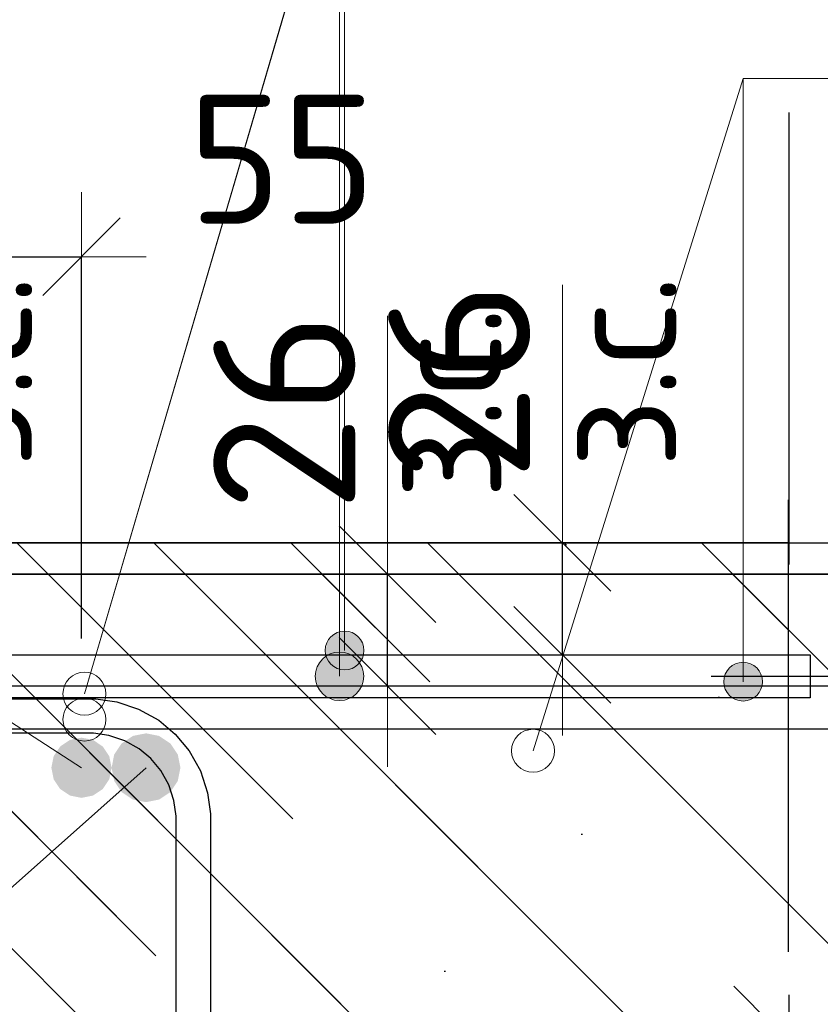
# Model space of a CAD drawing. Header units: metres. Extents: x -38 to 97, y -15 to 21.
# Tile 91 of 230: x 72.443 to 72.629, y 4.581 to 4.81. Entities that reach past the tile are written whole.
import ezdxf

# ---------------------------------------------------------------- set-up
doc = ezdxf.new("R2010")
doc.units = ezdxf.units.M
doc.header["$PDMODE"] = 65
doc.linetypes.add('______4', pattern=[0.135, 0.105, -0.03])
for name, color, linetype, lineweight in [('XR$3$Арм. стержнями верхней зоны', 180, 'Continuous', 35), ('XR$3$Арм.стержн. Арматура края', 96, 'Continuous', 35), ('XR$3$Арм.стержн. Доп. арматура', 180, 'Continuous', 35), ('XR$3$Арм.стержн. Хомут', 240, 'Continuous', 35), ('XR$3$Арм.стержн.горизонт. 1', 180, 'Continuous', 35), ('XR$3$Размерная линия (1)', 7, 'Continuous', 13), ('XR$3$Размерная линия_ общее', 7, 'Continuous', 13), ('XR$4$Арм. стержнями верхней зоны', 180, 'Continuous', 35), ('XR$4$Арм.стержн. Арматура края', 96, 'Continuous', 35), ('XR$4$ВК__отв в полу 1-2 эт', 220, 'Continuous', 25), ('XR$4$Размерная линия (1)', 7, 'Continuous', 13), ('XR$4$Размерная линия_ общее', 7, 'Continuous', 13), ('XR$6$Арм. стержнями верхней зоны', 180, 'Continuous', 35), ('XR$6$Арм.стержн. Арматура края', 96, 'Continuous', 35), ('XR$6$ВК__отв в полу 1-2 эт', 220, 'Continuous', 25), ('XR$6$Размерная линия (1)', 7, 'Continuous', 13), ('XR$6$Размерная линия_ общее', 7, 'Continuous', 13)]:
    doc.layers.add(name, color=color, linetype=linetype, lineweight=lineweight)
doc.styles.add('ISOCPEUR', font='txt')
doc.dimstyles.new('DIMSTYLE_11', dxfattribs={"dimtxt": 0.033, "dimasz": 0.0375, "dimexe": 0, "dimexo": 0, "dimgap": 0.0165, "dimtad": 2, "dimdec": 0, "dimlfac": 1000, "dimrnd": 1, "dimzin": 12, "dimdsep": 46, "dimtxsty": 'ISOCPEUR', "dimblk1": 'ALL_ML_STRICH', "dimblk2": 'ALL_ML_STRICH', "dimsah": 1, "dimcen": 0, "dimclrd": 7, "dimclre": 256, "dimclrt": 7, "dimadec": 0, "dimazin": 0, "dimtfac": 1, "dimtdec": 0, "dimtix": 1, "dimtmove": 2, "dimatfit": 3, "dimfxl": 0, "dimtvp": 1.2, "dimtzin": 0, "dimlwd": 0, "dimlwe": -3, "dimarcsym": 0})
doc.dimstyles.new('DIMSTYLE_12', dxfattribs={"dimtxt": 0.03, "dimasz": 0.03, "dimexe": 0, "dimexo": 0, "dimgap": 0.015, "dimtad": 2, "dimdec": 0, "dimlfac": 1000, "dimrnd": 1, "dimzin": 12, "dimdsep": 46, "dimtxsty": 'ISOCPEUR', "dimblk1": 'ALL_ML_STRICH', "dimblk2": 'ALL_ML_STRICH', "dimsah": 1, "dimcen": 0, "dimclrd": 7, "dimclre": 256, "dimclrt": 7, "dimadec": 0, "dimazin": 0, "dimtfac": 1, "dimtdec": 0, "dimtix": 1, "dimtmove": 2, "dimatfit": 3, "dimfxl": 0, "dimtzin": 0, "dimlwd": 0, "dimlwe": -3, "dimarcsym": 0})
doc.dimstyles.new('DIMSTYLE_14', dxfattribs={"dimtxt": 0.03, "dimasz": 0.03, "dimexe": 0, "dimexo": 0, "dimgap": 0.015, "dimtad": 2, "dimdec": 0, "dimlfac": 1000, "dimrnd": 1, "dimzin": 12, "dimdsep": 46, "dimtxsty": 'ISOCPEUR', "dimblk1": 'ALL_ML_STRICH', "dimblk2": 'ALL_ML_STRICH', "dimsah": 1, "dimcen": 0, "dimclrd": 7, "dimclre": 256, "dimclrt": 7, "dimadec": 0, "dimazin": 0, "dimtfac": 1, "dimtdec": 0, "dimtix": 1, "dimtmove": 2, "dimatfit": 3, "dimfxl": 0, "dimtvp": 1.2, "dimtzin": 0, "dimlwd": 0, "dimlwe": -3, "dimarcsym": 0})
doc.dimstyles.new('DIMSTYLE_23', dxfattribs={"dimtxt": 0.03, "dimasz": 0.03, "dimexe": 0, "dimexo": 0, "dimgap": 0.015, "dimtad": 2, "dimdec": 0, "dimlfac": 1000, "dimrnd": 5, "dimzin": 12, "dimdsep": 46, "dimtxsty": 'ISOCPEUR', "dimblk1": 'ALL_ML_STRICH', "dimblk2": 'ALL_ML_STRICH', "dimsah": 1, "dimcen": 0, "dimclrd": 7, "dimclre": 256, "dimclrt": 7, "dimadec": 0, "dimazin": 0, "dimtfac": 1, "dimtdec": 0, "dimtix": 1, "dimtmove": 2, "dimatfit": 3, "dimfxl": 0, "dimtvp": 1.2, "dimtzin": 0, "dimlwd": 0, "dimlwe": -3, "dimarcsym": 0})
doc.dimstyles.new('DIMSTYLE_8', dxfattribs={"dimtxt": 0.033, "dimasz": 0.0375, "dimexe": 0, "dimexo": 0, "dimgap": 0.0165, "dimtad": 2, "dimdec": 0, "dimlfac": 1000, "dimrnd": 1, "dimzin": 12, "dimdsep": 46, "dimtxsty": 'ISOCPEUR', "dimblk1": 'ALL_ML_STRICH', "dimblk2": 'ALL_ML_STRICH', "dimsah": 1, "dimcen": 0, "dimclrd": 7, "dimclre": 256, "dimclrt": 7, "dimadec": 0, "dimazin": 0, "dimtfac": 1, "dimtdec": 0, "dimtix": 1, "dimtmove": 2, "dimatfit": 3, "dimfxl": 0, "dimtzin": 0, "dimlwd": 0, "dimlwe": -3, "dimarcsym": 0})
pattern_1 = [(135, (0, 0), (-0.031819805, -0.031819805), [0.4, -0.05, 0, -0.05]), (135, (-0.01591, -0.01591), (-0.031819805, -0.031819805), [0.8, -0.1, 0.1, -0.1])]

# ---------------------------------------------------------------- blocks, each defined once
blk = doc.blocks.new('ALL_ML_STRICH')
at = {"color": 0, "linetype": 'ByBlock', "lineweight": -2}
for p, q in [((0, -0.5), (0, 0.5)), ((-0.3, -0.3), (0.3, 0.3)), ((-1, 0), (0.5, 0))]:
    blk.add_line(p, q, dxfattribs=at)
blk = doc.blocks.new('*D160')
at = {"layer": 'DEFPOINTS', "color": 7, "linetype": 'Continuous', "lineweight": 13, "transparency": 33554687}
for p in [(72.48879, 4.68139), (72.48879, 4.65539), (72.52877, 4.65539)]:
    blk.add_point(p, dxfattribs=at)
at = {"layer": 'XR$3$Размерная линия_ общее', "color": 253, "linetype": 'Continuous', "lineweight": -2, "true_color": 0xa0a0a0, "transparency": 33554687}
for p, q in [((72.50879, 4.68139), (72.52877, 4.68139)), ((72.50879, 4.65539), (72.52877, 4.65539))]:
    blk.add_line(p, q, dxfattribs=at)
at = {"layer": 'XR$3$Размерная линия_ общее', "color": 7, "linetype": 'Continuous', "lineweight": -2, "transparency": 33554687}
blk.add_line((72.52877, 4.65539), (72.52877, 4.68139), dxfattribs=at)
at = {"layer": 'XR$3$Размерная линия_ общее', "color": 7, "linetype": 'Continuous', "lineweight": 13, "transparency": 33554687, "xscale": 0.0375, "yscale": 0.0375, "zscale": 0.0375}
for p, rotation in [((72.52877, 4.68139), 90), ((72.52877, 4.65539), 270)]:
    blk.add_blockref('ALL_ML_STRICH', p, dxfattribs=dict(at, rotation=rotation))
at = {"layer": 'XR$3$Размерная линия_ общее', "color": 7, "linetype": 'Continuous', "lineweight": 13, "transparency": 33554687, "insert": (72.52831, 4.69875), "char_height": 0.027, "width": 0.00135, "attachment_point": 1, "rotation": 90, "line_spacing_factor": 0.60241, "style": 'ISOCPEUR'}
blk.add_mtext('з.с.', dxfattribs=at)
at = {"layer": 'XR$3$Размерная линия_ общее', "color": 7, "linetype": 'Continuous', "lineweight": 13, "transparency": 33554687, "insert": (72.50477, 4.71912), "char_height": 0.033, "width": 0.066, "attachment_point": 5, "rotation": 90, "style": 'ISOCPEUR'}
blk.add_mtext('\\A1;{26}', dxfattribs=at)
blk = doc.blocks.new('*D163')
at = {"layer": 'DEFPOINTS', "color": 7, "linetype": 'Continuous', "lineweight": 13, "transparency": 33554687}
for p in [(72.40255, 4.75514), (72.40255, 4.64639), (72.45763, 4.64639)]:
    blk.add_point(p, dxfattribs=at)
at = {"layer": 'XR$3$Размерная линия (1)', "color": 9, "linetype": 'Continuous', "lineweight": -2, "true_color": 0xc7c7c7, "transparency": 33554687}
for p, q in [((72.40255, 4.66639), (72.40255, 4.75514)), ((72.45763, 4.66639), (72.45763, 4.75514))]:
    blk.add_line(p, q, dxfattribs=at)
at = {"layer": 'XR$3$Размерная линия (1)', "color": 7, "linetype": 'Continuous', "lineweight": -2, "transparency": 33554687}
blk.add_line((72.40255, 4.75514), (72.45763, 4.75514), dxfattribs=at)
at = {"layer": 'XR$3$Размерная линия (1)', "color": 7, "linetype": 'Continuous', "lineweight": 13, "transparency": 33554687, "xscale": 0.03, "yscale": 0.03, "zscale": 0.03, "rotation": 180}
blk.add_blockref('ALL_ML_STRICH', (72.40255, 4.75514), dxfattribs=at)
at = {"layer": 'XR$3$Размерная линия (1)', "color": 7, "linetype": 'Continuous', "lineweight": 13, "transparency": 33554687, "xscale": 0.03, "yscale": 0.03, "zscale": 0.03}
blk.add_blockref('ALL_ML_STRICH', (72.45763, 4.75514), dxfattribs=at)
at = {"layer": 'XR$3$Размерная линия (1)', "color": 7, "linetype": 'Continuous', "lineweight": 13, "transparency": 33554687, "insert": (72.50424, 4.77782), "char_height": 0.03, "width": 0.06, "attachment_point": 5, "style": 'ISOCPEUR'}
blk.add_mtext('\\A1;{55}', dxfattribs=at)
blk = doc.blocks.new('*D406')
at = {"layer": 'DEFPOINTS', "color": 7, "linetype": 'Continuous', "lineweight": 13, "transparency": 33554687}
for p in [(72.57307, 4.68864), (72.57307, 4.48864), (72.74461, 4.48864)]:
    blk.add_point(p, dxfattribs=at)
at = {"layer": 'XR$4$Размерная линия_ общее', "color": 253, "linetype": 'Continuous', "lineweight": -2, "true_color": 0xa0a0a0, "transparency": 33554687}
for p, q in [((72.59307, 4.68864), (72.74461, 4.68864)), ((72.59307, 4.48864), (72.74461, 4.48864))]:
    blk.add_line(p, q, dxfattribs=at)
at = {"layer": 'XR$4$Размерная линия_ общее', "color": 7, "linetype": 'Continuous', "lineweight": -2, "transparency": 33554687}
blk.add_line((72.74461, 4.48864), (72.74461, 4.68864), dxfattribs=at)
at = {"layer": 'XR$4$Размерная линия_ общее', "color": 7, "linetype": 'Continuous', "lineweight": 13, "transparency": 33554687, "xscale": 0.0375, "yscale": 0.0375, "zscale": 0.0375}
for p, rotation in [((72.74461, 4.68864), 90), ((72.74461, 4.48864), 270)]:
    blk.add_blockref('ALL_ML_STRICH', p, dxfattribs=dict(at, rotation=rotation))
at = {"layer": 'XR$4$Размерная линия_ общее', "color": 7, "linetype": 'Continuous', "lineweight": 13, "transparency": 33554687, "insert": (72.72061, 4.59029), "char_height": 0.033, "width": 0.099, "attachment_point": 5, "rotation": 90, "style": 'ISOCPEUR'}
blk.add_mtext('\\A1;{200}', dxfattribs=at)
blk = doc.blocks.new('*D504')
at = {"layer": 'DEFPOINTS', "color": 7, "linetype": 'Continuous', "lineweight": 13, "transparency": 33554687}
for p in [(72.58398, 4.65764), (72.57695, 4.53364), (72.66961, 4.53364)]:
    blk.add_point(p, dxfattribs=at)
at = {"layer": 'XR$4$Размерная линия (1)', "color": 9, "linetype": 'Continuous', "lineweight": -2, "true_color": 0xc7c7c7, "transparency": 33554687}
for p, q in [((72.60398, 4.65764), (72.66961, 4.65764)), ((72.59695, 4.53364), (72.66961, 4.53364))]:
    blk.add_line(p, q, dxfattribs=at)
at = {"layer": 'XR$4$Размерная линия (1)', "color": 7, "linetype": 'Continuous', "lineweight": -2, "transparency": 33554687}
blk.add_line((72.66961, 4.53364), (72.66961, 4.65764), dxfattribs=at)
at = {"layer": 'XR$4$Размерная линия (1)', "color": 7, "linetype": 'Continuous', "lineweight": 13, "transparency": 33554687, "xscale": 0.03, "yscale": 0.03, "zscale": 0.03}
for p, rotation in [((72.66961, 4.65764), 90), ((72.66961, 4.53364), 270)]:
    blk.add_blockref('ALL_ML_STRICH', p, dxfattribs=dict(at, rotation=rotation))
at = {"layer": 'XR$4$Размерная линия (1)', "color": 7, "linetype": 'Continuous', "lineweight": 13, "transparency": 33554687, "insert": (72.64711, 4.59864), "char_height": 0.03, "width": 0.09, "attachment_point": 5, "rotation": 90, "style": 'ISOCPEUR'}
blk.add_mtext('\\A1;{124}', dxfattribs=at)
blk = doc.blocks.new('*D505')
at = {"layer": 'DEFPOINTS', "color": 7, "linetype": 'Continuous', "lineweight": 13, "transparency": 33554687}
for p in [(72.56611, 4.68864), (72.58398, 4.65764), (72.66961, 4.65764)]:
    blk.add_point(p, dxfattribs=at)
at = {"layer": 'XR$4$Размерная линия (1)', "color": 9, "linetype": 'Continuous', "lineweight": -2, "true_color": 0xc7c7c7, "transparency": 33554687}
for p, q in [((72.58611, 4.68864), (72.66961, 4.68864)), ((72.60398, 4.65764), (72.66961, 4.65764))]:
    blk.add_line(p, q, dxfattribs=at)
at = {"layer": 'XR$4$Размерная линия (1)', "color": 7, "linetype": 'Continuous', "lineweight": -2, "transparency": 33554687}
blk.add_line((72.66961, 4.65764), (72.66961, 4.68864), dxfattribs=at)
at = {"layer": 'XR$4$Размерная линия (1)', "color": 7, "linetype": 'Continuous', "lineweight": 13, "transparency": 33554687, "xscale": 0.03, "yscale": 0.03, "zscale": 0.03}
for p, rotation in [((72.66961, 4.68864), 90), ((72.66961, 4.65764), 270)]:
    blk.add_blockref('ALL_ML_STRICH', p, dxfattribs=dict(at, rotation=rotation))
at = {"layer": 'XR$4$Размерная линия (1)', "color": 7, "linetype": 'Continuous', "lineweight": 13, "transparency": 33554687, "insert": (72.64687, 4.73593), "char_height": 0.03, "width": 0.06, "attachment_point": 5, "rotation": 90, "style": 'ISOCPEUR'}
blk.add_mtext('\\A1;{31}', dxfattribs=at)
blk = doc.blocks.new('*D530')
at = {"layer": 'DEFPOINTS', "color": 7, "linetype": 'Continuous', "lineweight": 13, "transparency": 33554687}
for p in [(72.37963, 4.68864), (72.37963, 4.66264), (72.41962, 4.66264)]:
    blk.add_point(p, dxfattribs=at)
at = {"layer": 'XR$4$Размерная линия_ общее', "color": 253, "linetype": 'Continuous', "lineweight": -2, "true_color": 0xa0a0a0, "transparency": 33554687}
for p, q in [((72.39963, 4.68864), (72.41962, 4.68864)), ((72.39963, 4.66264), (72.41962, 4.66264))]:
    blk.add_line(p, q, dxfattribs=at)
at = {"layer": 'XR$4$Размерная линия_ общее', "color": 7, "linetype": 'Continuous', "lineweight": -2, "transparency": 33554687}
blk.add_line((72.41962, 4.66264), (72.41962, 4.68864), dxfattribs=at)
at = {"layer": 'XR$4$Размерная линия_ общее', "color": 7, "linetype": 'Continuous', "lineweight": 13, "transparency": 33554687, "xscale": 0.0375, "yscale": 0.0375, "zscale": 0.0375}
for p, rotation in [((72.41962, 4.68864), 90), ((72.41962, 4.66264), 270)]:
    blk.add_blockref('ALL_ML_STRICH', p, dxfattribs=dict(at, rotation=rotation))
at = {"layer": 'XR$4$Размерная линия_ общее', "color": 7, "linetype": 'Continuous', "lineweight": 13, "transparency": 33554687, "insert": (72.41916, 4.706), "char_height": 0.027, "width": 0.00135, "attachment_point": 1, "rotation": 90, "line_spacing_factor": 0.60241, "style": 'ISOCPEUR'}
blk.add_mtext('з.с.', dxfattribs=at)
at = {"layer": 'XR$4$Размерная линия_ общее', "color": 7, "linetype": 'Continuous', "lineweight": 13, "transparency": 33554687, "insert": (72.39562, 4.72636), "char_height": 0.033, "width": 0.066, "attachment_point": 5, "rotation": 90, "style": 'ISOCPEUR'}
blk.add_mtext('\\A1;{26}', dxfattribs=at)
blk = doc.blocks.new('*D810')
at = {"layer": 'DEFPOINTS', "color": 7, "linetype": 'Continuous', "lineweight": 13, "transparency": 33554687}
for p in [(72.57307, 4.68864), (72.57307, 4.48864), (72.74461, 4.48864)]:
    blk.add_point(p, dxfattribs=at)
at = {"layer": 'XR$6$Размерная линия_ общее', "color": 253, "linetype": 'Continuous', "lineweight": -2, "true_color": 0xa0a0a0, "transparency": 33554687}
for p, q in [((72.59307, 4.68864), (72.74461, 4.68864)), ((72.59307, 4.48864), (72.74461, 4.48864))]:
    blk.add_line(p, q, dxfattribs=at)
at = {"layer": 'XR$6$Размерная линия_ общее', "color": 7, "linetype": 'Continuous', "lineweight": -2, "transparency": 33554687}
blk.add_line((72.74461, 4.48864), (72.74461, 4.68864), dxfattribs=at)
at = {"layer": 'XR$6$Размерная линия_ общее', "color": 7, "linetype": 'Continuous', "lineweight": 13, "transparency": 33554687, "xscale": 0.0375, "yscale": 0.0375, "zscale": 0.0375}
for p, rotation in [((72.74461, 4.68864), 90), ((72.74461, 4.48864), 270)]:
    blk.add_blockref('ALL_ML_STRICH', p, dxfattribs=dict(at, rotation=rotation))
at = {"layer": 'XR$6$Размерная линия_ общее', "color": 7, "linetype": 'Continuous', "lineweight": 13, "transparency": 33554687, "insert": (72.72061, 4.59029), "char_height": 0.033, "width": 0.099, "attachment_point": 5, "rotation": 90, "style": 'ISOCPEUR'}
blk.add_mtext('\\A1;{200}', dxfattribs=at)
blk = doc.blocks.new('*D964')
at = {"layer": 'DEFPOINTS', "color": 7, "linetype": 'Continuous', "lineweight": 13, "transparency": 33554687}
for p in [(72.52942, 4.68864), (72.52942, 4.66264), (72.56941, 4.66264)]:
    blk.add_point(p, dxfattribs=at)
at = {"layer": 'XR$6$Размерная линия_ общее', "color": 253, "linetype": 'Continuous', "lineweight": -2, "true_color": 0xa0a0a0, "transparency": 33554687}
for p, q in [((72.54942, 4.68864), (72.56941, 4.68864)), ((72.54942, 4.66264), (72.56941, 4.66264))]:
    blk.add_line(p, q, dxfattribs=at)
at = {"layer": 'XR$6$Размерная линия_ общее', "color": 7, "linetype": 'Continuous', "lineweight": -2, "transparency": 33554687}
blk.add_line((72.56941, 4.66264), (72.56941, 4.68864), dxfattribs=at)
at = {"layer": 'XR$6$Размерная линия_ общее', "color": 7, "linetype": 'Continuous', "lineweight": 13, "transparency": 33554687, "xscale": 0.0375, "yscale": 0.0375, "zscale": 0.0375}
for p, rotation in [((72.56941, 4.68864), 90), ((72.56941, 4.66264), 270)]:
    blk.add_blockref('ALL_ML_STRICH', p, dxfattribs=dict(at, rotation=rotation))
at = {"layer": 'XR$6$Размерная линия_ общее', "color": 7, "linetype": 'Continuous', "lineweight": 13, "transparency": 33554687, "insert": (72.56894, 4.706), "char_height": 0.027, "width": 0.00135, "attachment_point": 1, "rotation": 90, "line_spacing_factor": 0.60241, "style": 'ISOCPEUR'}
blk.add_mtext('з.с.', dxfattribs=at)
at = {"layer": 'XR$6$Размерная линия_ общее', "color": 7, "linetype": 'Continuous', "lineweight": 13, "transparency": 33554687, "insert": (72.54541, 4.72636), "char_height": 0.033, "width": 0.066, "attachment_point": 5, "rotation": 90, "style": 'ISOCPEUR'}
blk.add_mtext('\\A1;{26}', dxfattribs=at)
blk = doc.blocks.new('*D969')
at = {"layer": 'DEFPOINTS', "color": 7, "linetype": 'Continuous', "lineweight": 13, "transparency": 33554687}
for p in [(72.58398, 4.65764), (72.57695, 4.53364), (72.68961, 4.53364)]:
    blk.add_point(p, dxfattribs=at)
at = {"layer": 'XR$6$Размерная линия (1)', "color": 9, "linetype": 'Continuous', "lineweight": -2, "true_color": 0xc7c7c7, "transparency": 33554687}
for p, q in [((72.60398, 4.65764), (72.68961, 4.65764)), ((72.59695, 4.53364), (72.68961, 4.53364))]:
    blk.add_line(p, q, dxfattribs=at)
at = {"layer": 'XR$6$Размерная линия (1)', "color": 7, "linetype": 'Continuous', "lineweight": -2, "transparency": 33554687}
blk.add_line((72.68961, 4.53364), (72.68961, 4.65764), dxfattribs=at)
at = {"layer": 'XR$6$Размерная линия (1)', "color": 7, "linetype": 'Continuous', "lineweight": 13, "transparency": 33554687, "xscale": 0.03, "yscale": 0.03, "zscale": 0.03}
for p, rotation in [((72.68961, 4.65764), 90), ((72.68961, 4.53364), 270)]:
    blk.add_blockref('ALL_ML_STRICH', p, dxfattribs=dict(at, rotation=rotation))
at = {"layer": 'XR$6$Размерная линия (1)', "color": 7, "linetype": 'Continuous', "lineweight": 13, "transparency": 33554687, "insert": (72.66711, 4.59864), "char_height": 0.03, "width": 0.09, "attachment_point": 5, "rotation": 90, "style": 'ISOCPEUR'}
blk.add_mtext('\\A1;{124}', dxfattribs=at)
blk = doc.blocks.new('*D970')
at = {"layer": 'DEFPOINTS', "color": 7, "linetype": 'Continuous', "lineweight": 13, "transparency": 33554687}
for p in [(72.56611, 4.68864), (72.58398, 4.65764), (72.68961, 4.65764)]:
    blk.add_point(p, dxfattribs=at)
at = {"layer": 'XR$6$Размерная линия (1)', "color": 9, "linetype": 'Continuous', "lineweight": -2, "true_color": 0xc7c7c7, "transparency": 33554687}
for p, q in [((72.58611, 4.68864), (72.68961, 4.68864)), ((72.60398, 4.65764), (72.68961, 4.65764))]:
    blk.add_line(p, q, dxfattribs=at)
at = {"layer": 'XR$6$Размерная линия (1)', "color": 7, "linetype": 'Continuous', "lineweight": -2, "transparency": 33554687}
blk.add_line((72.68961, 4.65764), (72.68961, 4.68864), dxfattribs=at)
at = {"layer": 'XR$6$Размерная линия (1)', "color": 7, "linetype": 'Continuous', "lineweight": 13, "transparency": 33554687, "xscale": 0.03, "yscale": 0.03, "zscale": 0.03}
for p, rotation in [((72.68961, 4.68864), 90), ((72.68961, 4.65764), 270)]:
    blk.add_blockref('ALL_ML_STRICH', p, dxfattribs=dict(at, rotation=rotation))
at = {"layer": 'XR$6$Размерная линия (1)', "color": 7, "linetype": 'Continuous', "lineweight": 13, "transparency": 33554687, "insert": (72.66687, 4.73593), "char_height": 0.03, "width": 0.06, "attachment_point": 5, "rotation": 90, "style": 'ISOCPEUR'}
blk.add_mtext('\\A1;{31}', dxfattribs=at)

msp = doc.modelspace()

# ---------------------------------------------------------------- hatches: boundary and pattern name
at = {"linetype": 'Continuous', "lineweight": 13, "transparency": 33554687}
h = msp.add_hatch(dxfattribs=at)
h.set_pattern_fill('__________540', scale=0.015, style=0, pattern_type=2)
h.set_pattern_definition(pattern_1)
h.paths.add_polyline_path([(72.15831, 4.68864), (72.15831, 4.48864), (72.62198, 4.48864), (72.62198, 4.68864)], flags=0)
h = msp.add_hatch(dxfattribs=at)
h.set_pattern_fill('__________540', scale=0.015, style=0, pattern_type=2)
h.set_pattern_definition(pattern_1)
h.paths.add_polyline_path([(72.15835, 4.68864), (72.15835, 4.48864), (72.62202, 4.48864), (72.62202, 4.68864)], flags=0)
at = {"linetype": 'Continuous', "lineweight": 25, "transparency": 33554687}
h = msp.add_hatch(dxfattribs=at)
h.set_pattern_fill('__________540', scale=0.015, style=0, pattern_type=2)
h.set_pattern_definition(pattern_1)
h.paths.add_polyline_path([(72.51262, 4.68139), (72.26262, 4.68139), (72.26262, 4.38139), (72.51262, 4.38139)], flags=0)
h = msp.add_hatch(dxfattribs=at)
h.set_pattern_fill('__________540', scale=0.015, style=0, pattern_type=2)
h.set_pattern_definition(pattern_1)
h.paths.add_polyline_path([(72.51262, 4.68139), (72.51262, 4.48139), (72.66181, 4.48139), (72.66181, 4.68139)], flags=0)
at = {"layer": 'XR$3$Арм. стержнями верхней зоны', "linetype": 'Continuous', "lineweight": 13, "transparency": 33554687}
for points in [[(72.60918, 4.66026), (72.61368, 4.66026), (72.61143, 4.66089)], [(72.6153, 4.65864), (72.60756, 4.65864), (72.60693, 4.65639)], [(72.6153, 4.65864), (72.60693, 4.65639), (72.61593, 4.65639)], [(72.61368, 4.66026), (72.60918, 4.66026), (72.60756, 4.65864)], [(72.61368, 4.66026), (72.60756, 4.65864), (72.6153, 4.65864)], [(72.61593, 4.65639), (72.60693, 4.65639), (72.60756, 4.65414)], [(72.61593, 4.65639), (72.60756, 4.65414), (72.6153, 4.65414)], [(72.6153, 4.65414), (72.60756, 4.65414), (72.60918, 4.65252)], [(72.6153, 4.65414), (72.60918, 4.65252), (72.61368, 4.65252)], [(72.61368, 4.65252), (72.60918, 4.65252), (72.61143, 4.65189)]]:
    msp.add_hatch(color=7, dxfattribs=at).paths.add_polyline_path(points)
at = {"layer": 'XR$3$Арм.стержн. Доп. арматура', "linetype": 'Continuous', "lineweight": 50, "transparency": 33554687}
msp.add_hatch(color=7, dxfattribs=at).paths.add_polyline_path([(72.46463, 4.63639), (72.46409, 4.63907), (72.46257, 4.64134), (72.4603, 4.64286), (72.45763, 4.64339), (72.45495, 4.64286), (72.45268, 4.64134), (72.45116, 4.63907), (72.45063, 4.63639), (72.45116, 4.63371), (72.45268, 4.63144), (72.45495, 4.62993), (72.45763, 4.62939), (72.4603, 4.62993), (72.46257, 4.63144), (72.46409, 4.63371)])
at = {"layer": 'XR$3$Арм.стержн.горизонт. 1', "linetype": 'Continuous', "lineweight": 50, "transparency": 33554687}
msp.add_hatch(color=7, dxfattribs=at).paths.add_polyline_path([(72.48063, 4.63639), (72.48002, 4.63945), (72.47828, 4.64205), (72.47569, 4.64378), (72.47263, 4.64439), (72.46956, 4.64378), (72.46697, 4.64205), (72.46523, 4.63945), (72.46463, 4.63639), (72.46523, 4.63333), (72.46697, 4.63074), (72.46956, 4.629), (72.47263, 4.62839), (72.47569, 4.629), (72.47828, 4.63074), (72.48002, 4.63333)])
at = {"layer": 'XR$4$Арм. стержнями верхней зоны', "linetype": 'Continuous', "lineweight": 13, "transparency": 33554687}
for points in [[(72.52104, 4.66751), (72.51654, 4.66751), (72.51492, 4.66589)], [(72.52104, 4.66751), (72.51492, 4.66589), (72.52266, 4.66589)], [(72.51654, 4.66751), (72.52104, 4.66751), (72.51879, 4.66814)], [(72.52266, 4.66589), (72.51492, 4.66589), (72.51429, 4.66364)], [(72.52266, 4.66589), (72.51429, 4.66364), (72.52329, 4.66364)], [(72.52329, 4.66364), (72.51429, 4.66364), (72.51492, 4.66139)], [(72.52329, 4.66364), (72.51492, 4.66139), (72.52266, 4.66139)], [(72.52266, 4.66139), (72.51492, 4.66139), (72.51654, 4.65977)], [(72.52266, 4.66139), (72.51654, 4.65977), (72.52104, 4.65977)], [(72.52104, 4.65977), (72.51654, 4.65977), (72.51879, 4.65914)]]:
    msp.add_hatch(color=7, dxfattribs=at).paths.add_polyline_path(points)
at = {"layer": 'XR$6$Арм. стержнями верхней зоны', "linetype": 'Continuous', "lineweight": 13, "transparency": 33554687}
for points in [[(72.5148, 4.66248), (72.52043, 4.66248), (72.51761, 4.66326)], [(72.52043, 4.66248), (72.5148, 4.66248), (72.51278, 4.66045)], [(72.52043, 4.66248), (72.51278, 4.66045), (72.52245, 4.66045)], [(72.52245, 4.66045), (72.51278, 4.66045), (72.51199, 4.65764)], [(72.52245, 4.66045), (72.51199, 4.65764), (72.52324, 4.65764)], [(72.52324, 4.65764), (72.51199, 4.65764), (72.51278, 4.65483)], [(72.52324, 4.65764), (72.51278, 4.65483), (72.52245, 4.65483)], [(72.52245, 4.65483), (72.51278, 4.65483), (72.5148, 4.6528)], [(72.52245, 4.65483), (72.5148, 4.6528), (72.52043, 4.6528)], [(72.52043, 4.6528), (72.5148, 4.6528), (72.51761, 4.65201)]]:
    msp.add_hatch(color=7, dxfattribs=at).paths.add_polyline_path(points)

# ---------------------------------------------------------------- linework, layer by layer
at = {"color": 7, "linetype": 'Continuous', "lineweight": 13, "transparency": 33554687}
for p, q in [((72.56259, 4.64034), (72.61143, 4.79656)), ((72.56941, 4.68864), (72.56941, 4.74864)), ((72.52877, 4.68139), (72.52877, 4.74139))]:
    msp.add_line(p, q, dxfattribs=at)
at = {"color": 7, "linetype": '______4', "lineweight": 25, "transparency": 33554687}
for p, q in [((72.62198, 4.38864), (72.62198, 4.78864)), ((72.62202, 4.78864), (72.62202, 4.38864))]:
    msp.add_line(p, q, dxfattribs=at)
at = {"color": 7, "linetype": 'Continuous', "lineweight": 35, "transparency": 33554687}
for p, q in [((72.62198, 4.68864), (72.15831, 4.68864)), ((72.62202, 4.68864), (72.15835, 4.68864)), ((72.51262, 4.68139), (72.26262, 4.68139)), ((72.66181, 4.68139), (72.51262, 4.68139))]:
    msp.add_line(p, q, dxfattribs=at)
at = {"color": 7, "linetype": 'Continuous', "lineweight": 13, "transparency": 33554687}
for centre in [(72.45831, 4.65359), (72.45831, 4.64759), (72.56259, 4.64034)]:
    msp.add_circle(centre, 0.005, dxfattribs=at)
at = {"layer": 'XR$3$Арм. стержнями верхней зоны', "color": 7, "linetype": 'Continuous', "lineweight": 13, "transparency": 33554687}
for p, q in [((72.61143, 4.79656), (72.83743, 4.79656)), ((72.61143, 4.79656), (72.61143, 4.65639)), ((72.61143, 4.66089), (72.61143, 4.66089)), ((72.60693, 4.65639), (72.60693, 4.65639)), ((72.61593, 4.65639), (72.61593, 4.65639)), ((72.61143, 4.65189), (72.61143, 4.65189))]:
    msp.add_line(p, q, dxfattribs=at)
at = {"layer": 'XR$3$Арм. стержнями верхней зоны', "color": 4, "linetype": 'Continuous', "lineweight": 25, "transparency": 33554687}
msp.add_lwpolyline([(72.28762, 4.65539), (72.66681, 4.65539), (72.66681, 4.64539), (72.28762, 4.64539), (72.28762, 4.65539)], dxfattribs=at)
at = {"layer": 'XR$3$Арм. стержнями верхней зоны', "color": 7, "linetype": 'Continuous', "lineweight": 13, "transparency": 33554687}
msp.add_circle((72.61143, 4.65639), 0.0045, dxfattribs=at)
at = {"layer": 'XR$3$Арм.стержн. Арматура края', "color": 4, "linetype": 'Continuous', "lineweight": 25, "transparency": 33554687}
for points in [[(72.32091, 4.65539), (72.66681, 4.65539), (72.66681, 4.64539)], [(72.66681, 4.64539), (72.32161, 4.64539)]]:
    msp.add_lwpolyline(points, dxfattribs=at)
at = {"layer": 'XR$3$Арм.стержн. Доп. арматура', "color": 7, "linetype": 'Continuous', "lineweight": 13, "transparency": 33554687}
msp.add_line((72.18973, 4.80895), (72.45763, 4.63639), dxfattribs=at)
at = {"layer": 'XR$3$Арм.стержн. Хомут', "color": 40, "linetype": 'Continuous', "lineweight": 25, "transparency": 33554687}
for points in [[(72.31426, 4.65239), (72.46095, 4.65239), (72.46583, 4.65171), (72.47091, 4.65004), (72.47558, 4.64742), (72.47944, 4.6442), (72.48265, 4.64035), (72.48527, 4.63568), (72.48695, 4.6306), (72.48763, 4.62572), (72.48763, 4.43307), (72.48695, 4.42819), (72.48527, 4.42311), (72.48265, 4.41843), (72.47944, 4.41458), (72.47558, 4.41137), (72.47091, 4.40875), (72.46583, 4.40707), (72.46095, 4.40639), (72.31426, 4.40639)], [(72.31426, 4.65239), (72.46095, 4.65239), (72.46583, 4.65171), (72.47091, 4.65004), (72.47558, 4.64742), (72.47944, 4.6442), (72.48265, 4.64035), (72.48527, 4.63568), (72.48695, 4.6306), (72.48763, 4.62572), (72.48763, 4.43307), (72.48695, 4.42819), (72.48527, 4.42311), (72.48265, 4.41843), (72.47944, 4.41458), (72.47558, 4.41137), (72.47091, 4.40875), (72.46583, 4.40707), (72.46095, 4.40639), (72.31426, 4.40639)], [(72.31426, 4.65239), (72.46095, 4.65239), (72.46583, 4.65171), (72.47091, 4.65004), (72.47558, 4.64742), (72.47944, 4.6442), (72.48265, 4.64035), (72.48527, 4.63568), (72.48695, 4.6306), (72.48763, 4.62572), (72.48763, 4.43307), (72.48695, 4.42819), (72.48527, 4.42311), (72.48265, 4.41843), (72.47944, 4.41458), (72.47558, 4.41137), (72.47091, 4.40875), (72.46583, 4.40707), (72.46095, 4.40639), (72.31426, 4.40639)], [(72.31482, 4.41439), (72.46039, 4.41439), (72.46401, 4.4149), (72.46767, 4.4161), (72.47103, 4.41798), (72.47376, 4.42026), (72.47604, 4.42299), (72.47791, 4.42635), (72.47912, 4.43001), (72.47963, 4.43362), (72.47963, 4.62516), (72.47912, 4.62878), (72.47791, 4.63244), (72.47604, 4.63579), (72.47376, 4.63852), (72.47103, 4.6408), (72.46767, 4.64268), (72.46401, 4.64389), (72.46039, 4.64439), (72.31482, 4.64439)], [(72.31482, 4.41439), (72.46039, 4.41439), (72.46401, 4.4149), (72.46767, 4.4161), (72.47103, 4.41798), (72.47376, 4.42026), (72.47604, 4.42299), (72.47791, 4.42635), (72.47912, 4.43001), (72.47963, 4.43362), (72.47963, 4.62516), (72.47912, 4.62878), (72.47791, 4.63244), (72.47604, 4.63579), (72.47376, 4.63852), (72.47103, 4.6408), (72.46767, 4.64268), (72.46401, 4.64389), (72.46039, 4.64439), (72.31482, 4.64439)], [(72.31482, 4.41439), (72.46039, 4.41439), (72.46401, 4.4149), (72.46767, 4.4161), (72.47103, 4.41798), (72.47376, 4.42026), (72.47604, 4.42299), (72.47791, 4.42635), (72.47912, 4.43001), (72.47963, 4.43362), (72.47963, 4.62516), (72.47912, 4.62878), (72.47791, 4.63244), (72.47604, 4.63579), (72.47376, 4.63852), (72.47103, 4.6408), (72.46767, 4.64268), (72.46401, 4.64389), (72.46039, 4.64439), (72.31482, 4.64439)]]:
    msp.add_lwpolyline(points, dxfattribs=at)
at = {"layer": 'XR$3$Арм.стержн.горизонт. 1', "color": 7, "linetype": 'Continuous', "lineweight": 13, "transparency": 33554687}
msp.add_line((72.09858, 4.3033), (72.47263, 4.63639), dxfattribs=at)
at = {"layer": 'XR$4$Арм. стержнями верхней зоны', "color": 7, "linetype": 'Continuous', "lineweight": 13, "transparency": 33554687}
for p, q in [((72.51879, 4.85958), (72.51879, 4.66364)), ((72.51879, 4.66814), (72.51879, 4.66814)), ((72.51429, 4.66364), (72.51429, 4.66364)), ((72.52329, 4.66364), (72.52329, 4.66364)), ((72.51879, 4.65914), (72.51879, 4.65914))]:
    msp.add_line(p, q, dxfattribs=at)
at = {"layer": 'XR$4$Арм. стержнями верхней зоны', "color": 4, "linetype": 'Continuous', "lineweight": 25, "transparency": 33554687}
msp.add_lwpolyline([(72.1833, 4.66264), (72.62698, 4.66264), (72.62698, 4.65264), (72.1833, 4.65264), (72.1833, 4.66264)], dxfattribs=at)
at = {"layer": 'XR$4$Арм. стержнями верхней зоны', "color": 7, "linetype": 'Continuous', "lineweight": 13, "transparency": 33554687}
msp.add_circle((72.51879, 4.66364), 0.0045, dxfattribs=at)
at = {"layer": 'XR$4$Арм.стержн. Арматура края', "color": 4, "linetype": 'Continuous', "lineweight": 25, "transparency": 33554687}
msp.add_lwpolyline([(72.21187, 4.66264), (72.62698, 4.66264), (72.62698, 4.65264), (72.21256, 4.65264)], dxfattribs=at)
at = {"layer": 'XR$4$ВК__отв в полу 1-2 эт', "color": 7, "linetype": 'Continuous', "lineweight": 13, "transparency": 33554687}
msp.add_line((72.45831, 4.65359), (72.51879, 4.85958), dxfattribs=at)
at = {"layer": 'XR$6$Арм. стержнями верхней зоны', "color": 7, "linetype": 'Continuous', "lineweight": 13, "transparency": 33554687}
for p, q in [((72.51761, 4.85955), (72.51761, 4.65764)), ((72.51761, 4.66326), (72.51761, 4.66326)), ((72.51199, 4.65764), (72.51199, 4.65764)), ((72.52324, 4.65764), (72.52324, 4.65764)), ((72.51761, 4.65201), (72.51761, 4.65201))]:
    msp.add_line(p, q, dxfattribs=at)
at = {"layer": 'XR$6$Арм. стержнями верхней зоны', "color": 4, "linetype": 'Continuous', "lineweight": 25, "transparency": 33554687}
msp.add_lwpolyline([(72.18334, 4.66264), (72.62702, 4.66264), (72.62702, 4.65264), (72.18334, 4.65264), (72.18334, 4.66264)], dxfattribs=at)
at = {"layer": 'XR$6$Арм. стержнями верхней зоны', "color": 7, "linetype": 'Continuous', "lineweight": 13, "transparency": 33554687}
msp.add_circle((72.51761, 4.65764), 0.00563, dxfattribs=at)
at = {"layer": 'XR$6$Арм.стержн. Арматура края', "color": 4, "linetype": 'Continuous', "lineweight": 25, "transparency": 33554687}
msp.add_lwpolyline([(72.21191, 4.66264), (72.62702, 4.66264), (72.62702, 4.65264), (72.2126, 4.65264)], dxfattribs=at)
at = {"layer": 'XR$6$ВК__отв в полу 1-2 эт', "color": 7, "linetype": 'Continuous', "lineweight": 13, "transparency": 33554687}
msp.add_line((72.45834, 4.65359), (72.51882, 4.85958), dxfattribs=at)

# ---------------------------------------------------------------- dimensions: what is measured, and where the dimension line sits
at = {"layer": 'XR$3$Размерная линия (1)', "color": 7, "linetype": 'Continuous', "lineweight": 13, "transparency": 33554687}
dim = msp.add_linear_dim(base=(72.45763, 4.75514), p1=(72.40255, 4.66639), p2=(72.45763, 4.66639), dimstyle='DIMSTYLE_23', override={"dimpost": '<>', "dimclrd": 7, "dimclre": 9, "dimclrt": 7, "dimlwd": 0, "dimlwe": 65533}, dxfattribs=at)
dim.commit()
dim.dimension.update_dxf_attribs({"geometry": '*D163', "text_midpoint": (72.50424, 4.77782), "dimtype": 160})
at = {"layer": 'XR$3$Размерная линия_ общее', "color": 7, "linetype": 'Continuous', "lineweight": 13, "transparency": 33554687}
dim = msp.add_linear_dim(base=(72.52877, 4.68139), p1=(72.50879, 4.65539), p2=(72.50879, 4.68139), angle=90, text='<>\\Xз.с.', dimstyle='DIMSTYLE_11', override={"dimpost": '<>', "dimclrd": 7, "dimclre": 253, "dimclrt": 7, "dimlwd": 0, "dimlwe": 65533}, dxfattribs=at)
dim.commit()
dim.dimension.update_dxf_attribs({"geometry": '*D160', "text_midpoint": (72.50477, 4.71912), "dimtype": 160})
at = {"layer": 'XR$4$Размерная линия (1)', "color": 7, "linetype": 'Continuous', "lineweight": 13, "transparency": 33554687}
for base, p1, p2, dimstyle, picture, middle in [((72.66961, 4.68864), (72.60398, 4.65764), (72.58611, 4.68864), 'DIMSTYLE_14', '*D505', (72.64687, 4.73593)), ((72.66961, 4.65764), (72.59695, 4.53364), (72.60398, 4.65764), 'DIMSTYLE_12', '*D504', (72.64711, 4.59864))]:
    dim = msp.add_linear_dim(base=base, p1=p1, p2=p2, angle=90, dimstyle=dimstyle, override={"dimpost": '<>', "dimclrd": 7, "dimclre": 9, "dimclrt": 7, "dimlwd": 0, "dimlwe": 65533}, dxfattribs=at)
    dim.commit()
    dim.dimension.update_dxf_attribs({"geometry": picture, "text_midpoint": middle, "dimtype": 160})
at = {"layer": 'XR$4$Размерная линия_ общее', "color": 7, "linetype": 'Continuous', "lineweight": 13, "transparency": 33554687}
dim = msp.add_linear_dim(base=(72.41962, 4.68864), p1=(72.39963, 4.66264), p2=(72.39963, 4.68864), angle=90, text='<>\\Xз.с.', dimstyle='DIMSTYLE_11', override={"dimpost": '<>', "dimclrd": 7, "dimclre": 253, "dimclrt": 7, "dimlwd": 0, "dimlwe": 65533}, dxfattribs=at)
dim.commit()
dim.dimension.update_dxf_attribs({"geometry": '*D530', "text_midpoint": (72.39562, 4.72636), "dimtype": 160})
dim = msp.add_linear_dim(base=(72.74461, 4.68864), p1=(72.59307, 4.48864), p2=(72.59307, 4.68864), angle=90, dimstyle='DIMSTYLE_8', override={"dimpost": '<>', "dimclrd": 7, "dimclre": 253, "dimclrt": 7, "dimlwd": 0, "dimlwe": 65533}, dxfattribs=at)
dim.commit()
dim.dimension.update_dxf_attribs({"geometry": '*D406', "text_midpoint": (72.72061, 4.59029), "dimtype": 160})
at = {"layer": 'XR$6$Размерная линия (1)', "color": 7, "linetype": 'Continuous', "lineweight": 13, "transparency": 33554687}
for base, p1, p2, dimstyle, picture, middle in [((72.68961, 4.68864), (72.60398, 4.65764), (72.58611, 4.68864), 'DIMSTYLE_14', '*D970', (72.66687, 4.73593)), ((72.68961, 4.65764), (72.59695, 4.53364), (72.60398, 4.65764), 'DIMSTYLE_12', '*D969', (72.66711, 4.59864))]:
    dim = msp.add_linear_dim(base=base, p1=p1, p2=p2, angle=90, dimstyle=dimstyle, override={"dimpost": '<>', "dimclrd": 7, "dimclre": 9, "dimclrt": 7, "dimlwd": 0, "dimlwe": 65533}, dxfattribs=at)
    dim.commit()
    dim.dimension.update_dxf_attribs({"geometry": picture, "text_midpoint": middle, "dimtype": 160})
at = {"layer": 'XR$6$Размерная линия_ общее', "color": 7, "linetype": 'Continuous', "lineweight": 13, "transparency": 33554687}
dim = msp.add_linear_dim(base=(72.56941, 4.68864), p1=(72.54942, 4.66264), p2=(72.54942, 4.68864), angle=90, text='<>\\Xз.с.', dimstyle='DIMSTYLE_11', override={"dimpost": '<>', "dimclrd": 7, "dimclre": 253, "dimclrt": 7, "dimlwd": 0, "dimlwe": 65533}, dxfattribs=at)
dim.commit()
dim.dimension.update_dxf_attribs({"geometry": '*D964', "text_midpoint": (72.54541, 4.72636), "dimtype": 160})
dim = msp.add_linear_dim(base=(72.74461, 4.68864), p1=(72.59307, 4.48864), p2=(72.59307, 4.68864), angle=90, dimstyle='DIMSTYLE_8', override={"dimpost": '<>', "dimclrd": 7, "dimclre": 253, "dimclrt": 7, "dimlwd": 0, "dimlwe": 65533}, dxfattribs=at)
dim.commit()
dim.dimension.update_dxf_attribs({"geometry": '*D810', "text_midpoint": (72.72061, 4.59029), "dimtype": 160})

doc.saveas('drawing.dxf')
